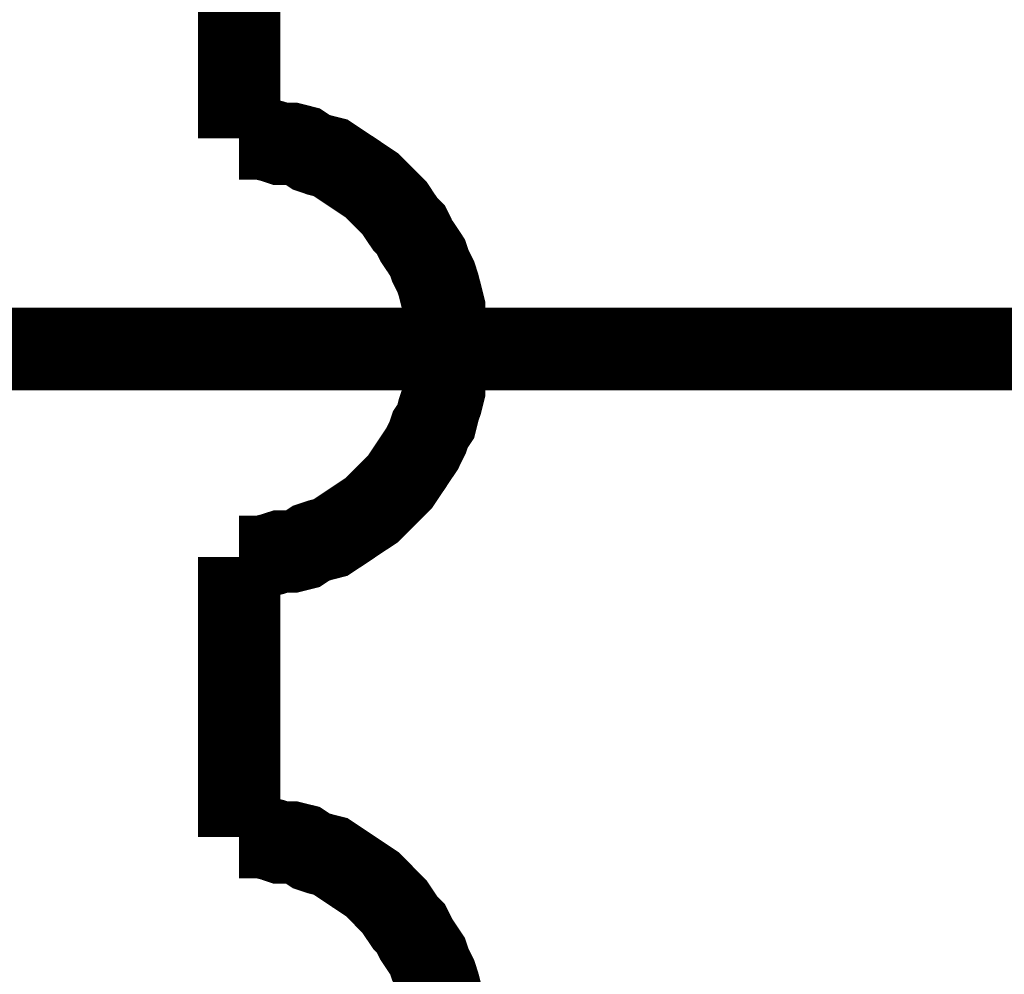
# Model space of a CAD drawing. Header units: inches. Extents: x 0 to 17, y 0 to 11.
# Tile 17 of 48: x 6.319 to 6.46, y 5.76 to 5.897. Entities that reach past the tile are written whole.
import ezdxf

# ---------------------------------------------------------------- set-up
doc = ezdxf.new("R2010")
doc.units = ezdxf.units.IN
doc.header["$MEASUREMENT"] = 0
doc.layers.add('Sheet', color=255, linetype='Continuous')

msp = doc.modelspace()

# ---------------------------------------------------------------- linework, layer by layer
at = {"layer": 'Sheet'}
for points in [[(6.35042, 5.91987, 0.0118, 0.0118, 0), (6.35042, 5.87983, 0.0118, 0.0118, 0)], [(6.38015, 5.8497, 0.0118, 0.0118, 0), (6.38015, 5.85128, 0.0118, 0.0118, 0), (6.38015, 5.85287, 0.0118, 0.0118, 0), (6.37976, 5.85446, 0.0118, 0.0118, 0), (6.37976, 5.85564, 0.0118, 0.0118, 0), (6.37936, 5.85723, 0.0118, 0.0118, 0), (6.37896, 5.85882, 0.0118, 0.0118, 0), (6.37857, 5.86001, 0.0118, 0.0118, 0), (6.37778, 5.86159, 0.0118, 0.0118, 0), (6.37738, 5.86278, 0.0118, 0.0118, 0), (6.37659, 5.86397, 0.0118, 0.0118, 0), (6.37579, 5.86516, 0.0118, 0.0118, 0), (6.375, 5.86675, 0.0118, 0.0118, 0), (6.37421, 5.86754, 0.0118, 0.0118, 0), (6.37341, 5.86873, 0.0118, 0.0118, 0), (6.37262, 5.86992, 0.0118, 0.0118, 0), (6.37143, 5.87111, 0.0118, 0.0118, 0), (6.37064, 5.8719, 0.0118, 0.0118, 0), (6.36945, 5.87309, 0.0118, 0.0118, 0), (6.36826, 5.87388, 0.0118, 0.0118, 0), (6.36707, 5.87468, 0.0118, 0.0118, 0), (6.36588, 5.87547, 0.0118, 0.0118, 0), (6.36469, 5.87626, 0.0118, 0.0118, 0), (6.3635, 5.87705, 0.0118, 0.0118, 0), (6.36192, 5.87745, 0.0118, 0.0118, 0), (6.36073, 5.87785, 0.0118, 0.0118, 0), (6.35954, 5.87864, 0.0118, 0.0118, 0), (6.35795, 5.87904, 0.0118, 0.0118, 0), (6.35637, 5.87904, 0.0118, 0.0118, 0), (6.35518, 5.87943, 0.0118, 0.0118, 0), (6.35359, 5.87983, 0.0118, 0.0118, 0), (6.35201, 5.87983, 0.0118, 0.0118, 0), (6.35042, 5.87983, 0.0118, 0.0118, 0)], [(6.35042, 5.87983, 0.0118, 0.0118, 0), (6.35042, 5.87983, 0.0118, 0.0118, 0), (6.35042, 5.87983, 0.0118, 0.0118, 0), (6.35042, 5.87983, 0.0118, 0.0118, 0), (6.35042, 5.87983, 0.0118, 0.0118, 0), (6.35042, 5.87983, 0.0118, 0.0118, 0), (6.35042, 5.87983, 0.0118, 0.0118, 0), (6.35042, 5.87983, 0.0118, 0.0118, 0), (6.35042, 5.87983, 0.0118, 0.0118, 0), (6.35042, 5.87983, 0.0118, 0.0118, 0), (6.35042, 5.87983, 0.0118, 0.0118, 0), (6.35042, 5.87983, 0.0118, 0.0118, 0), (6.35042, 5.87983, 0.0118, 0.0118, 0), (6.35042, 5.87983, 0.0118, 0.0118, 0), (6.35042, 5.87983, 0.0118, 0.0118, 0), (6.35042, 5.87983, 0.0118, 0.0118, 0), (6.35042, 5.87983, 0.0118, 0.0118, 0), (6.35042, 5.87983, 0.0118, 0.0118, 0), (6.35042, 5.87983, 0.0118, 0.0118, 0), (6.35042, 5.87983, 0.0118, 0.0118, 0), (6.35042, 5.87983, 0.0118, 0.0118, 0), (6.35042, 5.87983, 0.0118, 0.0118, 0), (6.35042, 5.87983, 0.0118, 0.0118, 0), (6.35042, 5.87983, 0.0118, 0.0118, 0), (6.35042, 5.87983, 0.0118, 0.0118, 0), (6.35042, 5.87983, 0.0118, 0.0118, 0), (6.35042, 5.87983, 0.0118, 0.0118, 0), (6.35042, 5.87983, 0.0118, 0.0118, 0), (6.35042, 5.87983, 0.0118, 0.0118, 0), (6.35042, 5.87983, 0.0118, 0.0118, 0), (6.35042, 5.87983, 0.0118, 0.0118, 0), (6.35042, 5.87983, 0.0118, 0.0118, 0), (6.35042, 5.87983, 0.0118, 0.0118, 0)], [(5.63046, 5.8497, 0.0118, 0.0118, 0), (8.10037, 5.8497, 0.0118, 0.0118, 0)], [(6.35042, 5.81996, 0.0118, 0.0118, 0), (6.35201, 5.81996, 0.0118, 0.0118, 0), (6.35359, 5.81996, 0.0118, 0.0118, 0), (6.35518, 5.82036, 0.0118, 0.0118, 0), (6.35637, 5.82075, 0.0118, 0.0118, 0), (6.35795, 5.82075, 0.0118, 0.0118, 0), (6.35954, 5.82115, 0.0118, 0.0118, 0), (6.36073, 5.82194, 0.0118, 0.0118, 0), (6.36192, 5.82234, 0.0118, 0.0118, 0), (6.3635, 5.82274, 0.0118, 0.0118, 0), (6.36469, 5.82353, 0.0118, 0.0118, 0), (6.36588, 5.82432, 0.0118, 0.0118, 0), (6.36707, 5.82512, 0.0118, 0.0118, 0), (6.36826, 5.82591, 0.0118, 0.0118, 0), (6.36945, 5.8267, 0.0118, 0.0118, 0), (6.37064, 5.82789, 0.0118, 0.0118, 0), (6.37143, 5.82868, 0.0118, 0.0118, 0), (6.37262, 5.82987, 0.0118, 0.0118, 0), (6.37341, 5.83067, 0.0118, 0.0118, 0), (6.37421, 5.83186, 0.0118, 0.0118, 0), (6.375, 5.83304, 0.0118, 0.0118, 0), (6.37579, 5.83423, 0.0118, 0.0118, 0), (6.37659, 5.83542, 0.0118, 0.0118, 0), (6.37738, 5.83701, 0.0118, 0.0118, 0), (6.37778, 5.8382, 0.0118, 0.0118, 0), (6.37857, 5.83939, 0.0118, 0.0118, 0), (6.37896, 5.84097, 0.0118, 0.0118, 0), (6.37936, 5.84216, 0.0118, 0.0118, 0), (6.37976, 5.84375, 0.0118, 0.0118, 0), (6.37976, 5.84534, 0.0118, 0.0118, 0), (6.38015, 5.84653, 0.0118, 0.0118, 0), (6.38015, 5.84811, 0.0118, 0.0118, 0), (6.38015, 5.8497, 0.0118, 0.0118, 0)], [(6.35042, 5.81996, 0.0118, 0.0118, 0), (6.35042, 5.77992, 0.0118, 0.0118, 0)], [(6.38015, 5.75296, 0.0118, 0.0118, 0), (6.37976, 5.75454, 0.0118, 0.0118, 0), (6.37976, 5.75573, 0.0118, 0.0118, 0), (6.37936, 5.75732, 0.0118, 0.0118, 0), (6.37896, 5.7589, 0.0118, 0.0118, 0), (6.37857, 5.76009, 0.0118, 0.0118, 0), (6.37778, 5.76168, 0.0118, 0.0118, 0), (6.37738, 5.76287, 0.0118, 0.0118, 0), (6.37659, 5.76406, 0.0118, 0.0118, 0), (6.37579, 5.76525, 0.0118, 0.0118, 0), (6.375, 5.76683, 0.0118, 0.0118, 0), (6.37421, 5.76763, 0.0118, 0.0118, 0), (6.37341, 5.76881, 0.0118, 0.0118, 0), (6.37262, 5.77, 0.0118, 0.0118, 0), (6.37143, 5.77119, 0.0118, 0.0118, 0), (6.37064, 5.77199, 0.0118, 0.0118, 0), (6.36945, 5.77318, 0.0118, 0.0118, 0), (6.36826, 5.77397, 0.0118, 0.0118, 0), (6.36707, 5.77476, 0.0118, 0.0118, 0), (6.36588, 5.77556, 0.0118, 0.0118, 0), (6.36469, 5.77635, 0.0118, 0.0118, 0), (6.3635, 5.77714, 0.0118, 0.0118, 0), (6.36192, 5.77754, 0.0118, 0.0118, 0), (6.36073, 5.77793, 0.0118, 0.0118, 0), (6.35954, 5.77873, 0.0118, 0.0118, 0), (6.35795, 5.77912, 0.0118, 0.0118, 0), (6.35637, 5.77912, 0.0118, 0.0118, 0), (6.35518, 5.77952, 0.0118, 0.0118, 0), (6.35359, 5.77992, 0.0118, 0.0118, 0), (6.35201, 5.77992, 0.0118, 0.0118, 0), (6.35042, 5.77992, 0.0118, 0.0118, 0)], [(6.35042, 5.77992, 0.0118, 0.0118, 0), (6.35042, 5.77992, 0.0118, 0.0118, 0), (6.35042, 5.77992, 0.0118, 0.0118, 0), (6.35042, 5.77992, 0.0118, 0.0118, 0), (6.35042, 5.77992, 0.0118, 0.0118, 0), (6.35042, 5.77992, 0.0118, 0.0118, 0), (6.35042, 5.77992, 0.0118, 0.0118, 0), (6.35042, 5.77992, 0.0118, 0.0118, 0), (6.35042, 5.77992, 0.0118, 0.0118, 0), (6.35042, 5.77992, 0.0118, 0.0118, 0), (6.35042, 5.77992, 0.0118, 0.0118, 0), (6.35042, 5.77992, 0.0118, 0.0118, 0), (6.35042, 5.77992, 0.0118, 0.0118, 0), (6.35042, 5.77992, 0.0118, 0.0118, 0), (6.35042, 5.77992, 0.0118, 0.0118, 0), (6.35042, 5.77992, 0.0118, 0.0118, 0), (6.35042, 5.77992, 0.0118, 0.0118, 0), (6.35042, 5.77992, 0.0118, 0.0118, 0), (6.35042, 5.77992, 0.0118, 0.0118, 0), (6.35042, 5.77992, 0.0118, 0.0118, 0), (6.35042, 5.77992, 0.0118, 0.0118, 0), (6.35042, 5.77992, 0.0118, 0.0118, 0), (6.35042, 5.77992, 0.0118, 0.0118, 0), (6.35042, 5.77992, 0.0118, 0.0118, 0), (6.35042, 5.77992, 0.0118, 0.0118, 0), (6.35042, 5.77992, 0.0118, 0.0118, 0), (6.35042, 5.77992, 0.0118, 0.0118, 0), (6.35042, 5.77992, 0.0118, 0.0118, 0), (6.35042, 5.77992, 0.0118, 0.0118, 0), (6.35042, 5.77992, 0.0118, 0.0118, 0), (6.35042, 5.77992, 0.0118, 0.0118, 0), (6.35042, 5.77992, 0.0118, 0.0118, 0), (6.35042, 5.77992, 0.0118, 0.0118, 0)]]:
    msp.add_lwpolyline(points, format="xyseb", dxfattribs=at)

doc.saveas('drawing.dxf')
